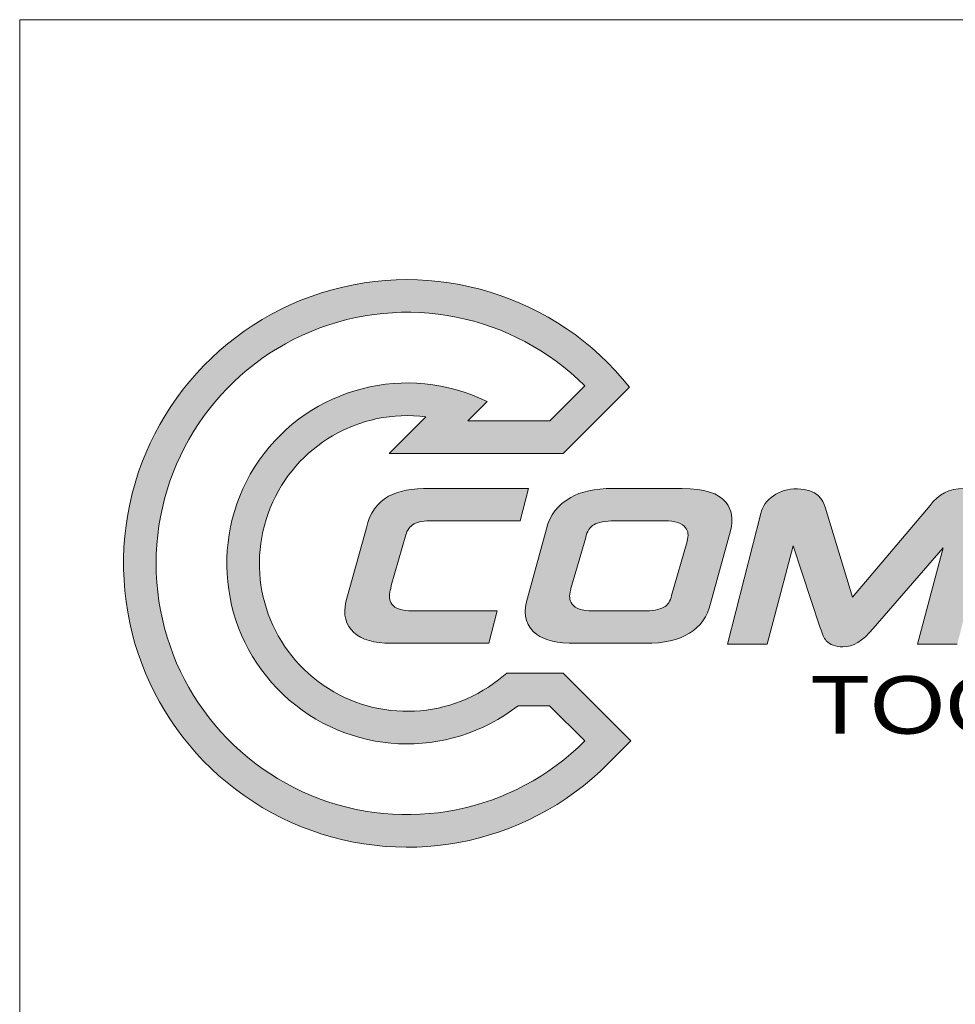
# Model space of a CAD drawing. Header units: inches. Extents: x 0.5 to 16.5, y 0.2 to 10.8.
# Tile 4 of 11: x 11.9 to 12.9, y 1.3 to 2.3. Entities that reach past the tile are written whole.
import ezdxf

# ---------------------------------------------------------------- set-up
doc = ezdxf.new("R2010")
doc.units = ezdxf.units.IN
doc.header["$MEASUREMENT"] = 0
doc.linetypes.add('SLD-Solid', pattern=[0])
doc.layers.add('FORMAT', color=7, linetype='SLD-Solid')
doc.styles.add('SLDTEXTSTYLE1', font='MICROSS.TTF', dxfattribs={"width": 1.205167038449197})

# ---------------------------------------------------------------- blocks, each defined once
blk = doc.blocks.new('Command_EWS_Logo_1')
at = {"linetype": 'Continuous'}
h = blk.add_hatch(color=7, dxfattribs=at)
edge = h.paths.add_edge_path(flags=0)
edge.add_line((1.549776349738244, 1.387804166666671), (1.783589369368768, 1.621617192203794))
edge.add_arc((0.9997422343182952, 1.000253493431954), 1.000254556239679, 38.40422490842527, 315.0577165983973)
edge.add_line((1.707741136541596, 0.2936795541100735), (1.788573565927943, 0.374675))
edge.add_line((1.788573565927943, 0.374675), (1.549479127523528, 0.6138236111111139))
edge.add_line((1.549479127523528, 0.6138236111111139), (1.351588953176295, 0.6138236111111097))
edge.add_line((1.351588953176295, 0.6138236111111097), (1.321590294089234, 0.5902736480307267))
edge.add_arc((0.9997422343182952, 1.000253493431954), 0.521219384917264, 82.72692177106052, 308.13311393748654, ccw=False)
edge.add_line((1.065727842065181, 1.517279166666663), (0.9362791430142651, 1.387804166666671))
edge.add_line((0.9362791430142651, 1.387804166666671), (1.549776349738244, 1.387804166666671))
edge = h.paths.add_edge_path(flags=0)
edge.add_arc((0.9997422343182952, 1.000253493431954), 0.8853764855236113, 45.001463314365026, 315.03362334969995, ccw=False)
edge.add_line((1.625781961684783, 1.626325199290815), (1.502169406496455, 1.502658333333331))
edge.add_line((1.502169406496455, 1.502658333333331), (1.213568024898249, 1.502658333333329))
edge.add_line((1.213568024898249, 1.502658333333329), (1.281473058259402, 1.57053694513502))
edge.add_arc((0.9997422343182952, 1.000253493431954), 0.6360781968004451, 63.70975596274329, 307.9851096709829)
edge.add_line((1.39122079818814, 0.4989152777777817), (1.50187079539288, 0.49891527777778))
edge.add_line((1.50187079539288, 0.49891527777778), (1.626165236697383, 0.3745652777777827))
h = blk.add_hatch(color=7, dxfattribs=at)
edge = h.paths.add_edge_path(flags=0)
edge.add_spline(control_points=[(0.9951167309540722, 1.101277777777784), (0.9987513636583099, 1.117309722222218), (1.008462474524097, 1.130316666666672), (1.023844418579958, 1.139554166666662)], knot_values=[13, 13, 13, 13, 14, 14, 14, 14], weights=[1, 1, 1, 1], degree=3, periodic=0)
edge.add_spline(control_points=[(1.023844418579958, 1.139554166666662), (1.03770552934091, 1.147122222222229), (1.059759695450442, 1.150893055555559), (1.089680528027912, 1.150893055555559)], knot_values=[14, 14, 14, 14, 15, 15, 15, 15], weights=[1, 1, 1, 1], degree=3, periodic=0)
edge.add_line((1.089680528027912, 1.150893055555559), (1.398572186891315, 1.150893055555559))
edge.add_line((1.398572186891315, 1.150893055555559), (1.427761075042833, 1.264905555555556))
edge.add_line((1.427761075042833, 1.264905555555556), (1.081379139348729, 1.264905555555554))
edge.add_spline(control_points=[(1.081379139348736, 1.264905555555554), (1.016220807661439, 1.264905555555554), (0.9680985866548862, 1.255723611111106), (0.9342985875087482, 1.23683055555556)], knot_values=[0, 0, 0, 0, 1, 1, 1, 1], weights=[1, 1, 1, 1], degree=3, periodic=0)
edge.add_spline(control_points=[(0.9342985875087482, 1.23683055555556), (0.8939069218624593, 1.214640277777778), (0.8675124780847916, 1.177462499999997), (0.8557944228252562, 1.126329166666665)], knot_values=[1, 1, 1, 1, 2, 2, 2, 2], weights=[1, 1, 1, 1], degree=3, periodic=0)
edge.add_line((0.8557944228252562, 1.126329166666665), (0.7836638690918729, 0.8653291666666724))
edge.add_spline(control_points=[(0.7836638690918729, 0.8653291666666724), (0.773219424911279, 0.8197833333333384), (0.7826597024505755, 0.7830805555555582), (0.8118208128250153, 0.7565375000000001)], knot_values=[3, 3, 3, 3, 4, 4, 4, 4], weights=[1, 1, 1, 1], degree=3, periodic=0)
edge.add_spline(control_points=[(0.8118208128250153, 0.7565375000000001), (0.8394361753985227, 0.7314180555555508), (0.8832194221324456, 0.7186819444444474), (0.9420027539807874, 0.7186819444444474)], knot_values=[4, 4, 4, 4, 5, 5, 5, 5], weights=[1, 1, 1, 1], degree=3, periodic=0)
edge.add_line((0.9420027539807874, 0.7186819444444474), (1.287950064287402, 0.7186819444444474))
edge.add_line((1.287950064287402, 0.7186819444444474), (1.317301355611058, 0.8327361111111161))
edge.add_line((1.317301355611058, 0.8327361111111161), (1.017306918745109, 0.8327361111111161))
edge.add_spline(control_points=[(1.017306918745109, 0.8327361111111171), (0.9809027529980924, 0.8330347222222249), (0.9573833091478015, 0.8410374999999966), (0.9453124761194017, 0.8571916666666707)], knot_values=[8, 8, 8, 8, 9, 9, 9, 9], weights=[1, 1, 1, 1], degree=3, periodic=0)
edge.add_spline(control_points=[(0.9453124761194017, 0.8571916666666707), (0.9361167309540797, 0.8695333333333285), (0.9343806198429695, 0.8858916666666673), (0.940104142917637, 0.9058027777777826)], knot_values=[9, 9, 9, 9, 10, 10, 10, 10], weights=[1, 1, 1, 1], degree=3, periodic=0)
edge.add_spline(control_points=[(0.940104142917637, 0.9058027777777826), (0.9425721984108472, 0.9143875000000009), (0.9432499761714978, 0.9185249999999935), (0.9434124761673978, 0.9204638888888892)], knot_values=[10, 10, 10, 10, 11, 11, 11, 11], weights=[1, 1, 1, 1], degree=3, periodic=0)
edge.add_line((0.9434124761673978, 0.9204638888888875), (0.9436846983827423, 0.9219694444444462))
edge.add_line((0.9436846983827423, 0.9219694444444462), (0.9951167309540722, 1.101277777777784))
h = blk.add_hatch(color=7, dxfattribs=at)
edge = h.paths.add_edge_path(flags=0)
edge.add_spline(control_points=[(1.838513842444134, 0.7186819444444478), (1.970187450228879, 0.7186819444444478), (2.047797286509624, 0.7660722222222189), (2.069200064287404, 0.8595111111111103)], knot_values=[9, 9, 9, 9, 10, 10, 10, 10], weights=[1, 1, 1, 1], degree=3, periodic=0)
edge.add_line((2.069200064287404, 0.8595111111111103), (2.140190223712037, 1.11545138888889))
edge.add_spline(control_points=[(2.140190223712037, 1.11545138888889), (2.149522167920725, 1.156263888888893), (2.144205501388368, 1.189737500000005), (2.124294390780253, 1.214586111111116)], knot_values=[0, 0, 0, 0, 1, 1, 1, 1], weights=[1, 1, 1, 1], degree=3, periodic=0)
edge.add_spline(control_points=[(2.124294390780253, 1.214586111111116), (2.097629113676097, 1.248087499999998), (2.047118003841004, 1.264363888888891), (1.969834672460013, 1.264363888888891)], knot_values=[1, 1, 1, 1, 2, 2, 2, 2], weights=[1, 1, 1, 1], degree=3, periodic=0)
edge.add_line((1.969834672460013, 1.264363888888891), (1.723822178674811, 1.264363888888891))
edge.add_spline(control_points=[(1.723822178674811, 1.264363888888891), (1.661322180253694, 1.264363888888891), (1.611706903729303, 1.253730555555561), (1.576361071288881, 1.232787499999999)], knot_values=[3, 3, 3, 3, 4, 4, 4, 4], weights=[1, 1, 1, 1], degree=3, periodic=0)
edge.add_spline(control_points=[(1.576361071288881, 1.232787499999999), (1.530598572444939, 1.206705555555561), (1.502006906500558, 1.169583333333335), (1.491237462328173, 1.122395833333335)], knot_values=[4, 4, 4, 4, 5, 5, 5, 5], weights=[1, 1, 1, 1], degree=3, periodic=0)
edge.add_line((1.491237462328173, 1.122395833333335), (1.419920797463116, 0.8653291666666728))
edge.add_spline(control_points=[(1.419920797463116, 0.8653291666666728), (1.408609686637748, 0.815741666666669), (1.420898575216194, 0.7768958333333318), (1.456543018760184, 0.7502444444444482)], knot_values=[6, 6, 6, 6, 7, 7, 7, 7], weights=[1, 1, 1, 1], degree=3, periodic=0)
edge.add_spline(control_points=[(1.456543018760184, 0.7502444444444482), (1.484781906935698, 0.7290041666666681), (1.529622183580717, 0.7186819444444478), (1.593613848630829, 0.7186819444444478)], knot_values=[7, 7, 7, 7, 8, 8, 8, 8], weights=[1, 1, 1, 1], degree=3, periodic=0)
edge.add_line((1.593613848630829, 0.7186819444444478), (1.838513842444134, 0.7186819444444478))
edge = h.paths.add_edge_path(flags=0)
edge.add_spline(control_points=[(1.907280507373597, 1.15028194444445), (1.944931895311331, 1.15028194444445), (1.969211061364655, 1.142320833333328), (1.981552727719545, 1.125922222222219)], knot_values=[11, 11, 11, 11, 12, 12, 12, 12], weights=[1, 1, 1, 1], degree=3, periodic=0)
edge.add_spline(control_points=[(1.981552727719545, 1.125922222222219), (1.990858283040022, 1.11356666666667), (1.992811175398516, 1.100558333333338), (1.986924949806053, 1.077202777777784)], knot_values=[12, 12, 12, 12, 13, 13, 13, 13], weights=[1, 1, 1, 1], degree=3, periodic=0)
edge.add_line((1.986924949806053, 1.077202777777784), (1.932183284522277, 0.8869222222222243))
edge.add_spline(control_points=[(1.932183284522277, 0.8869222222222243), (1.927624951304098, 0.8669847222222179), (1.918456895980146, 0.8533527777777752), (1.904241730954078, 0.8456763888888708)], knot_values=[1, 1, 1, 1, 2, 2, 2, 2], weights=[1, 1, 1, 1], degree=3, periodic=0)
edge.add_spline(control_points=[(1.904241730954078, 0.8456763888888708), (1.888373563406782, 0.8370902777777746), (1.86404023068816, 0.832736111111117), (1.831950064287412, 0.832736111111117)], knot_values=[2, 2, 2, 2, 3, 3, 3, 3], weights=[1, 1, 1, 1], degree=3, periodic=0)
edge.add_line((1.831950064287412, 0.832736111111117), (1.652912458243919, 0.832736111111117))
edge.add_spline(control_points=[(1.652912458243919, 0.832736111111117), (1.616536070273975, 0.8330347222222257), (1.592990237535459, 0.8410374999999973), (1.580918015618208, 0.8571916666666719)], knot_values=[4, 4, 4, 4, 5, 5, 5, 5], weights=[1, 1, 1, 1], degree=3, periodic=0)
edge.add_spline(control_points=[(1.580918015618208, 0.8571916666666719), (1.57172218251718, 0.8695333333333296), (1.569959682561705, 0.8858777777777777), (1.575683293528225, 0.9058027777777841)], knot_values=[5, 5, 5, 5, 6, 6, 6, 6], weights=[1, 1, 1, 1], degree=3, periodic=0)
edge.add_spline(control_points=[(1.575683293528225, 0.9058027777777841), (1.576306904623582, 0.9079583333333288), (1.576795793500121, 0.9098166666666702), (1.577256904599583, 0.9115805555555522)], knot_values=[6, 6, 6, 6, 7, 7, 7, 7], weights=[1, 1, 1, 1], degree=3, periodic=0)
edge.add_line((1.577256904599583, 0.9115805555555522), (1.629176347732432, 1.091620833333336))
edge.add_spline(control_points=[(1.629176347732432, 1.091620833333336), (1.634222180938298, 1.113620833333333), (1.643608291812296, 1.128540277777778), (1.657768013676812, 1.13682777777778)], knot_values=[8, 8, 8, 8, 9, 9, 9, 9], weights=[1, 1, 1, 1], degree=3, periodic=0)
edge.add_spline(control_points=[(1.657768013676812, 1.13682777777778), (1.673204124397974, 1.14576527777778), (1.698024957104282, 1.15028194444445), (1.731580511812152, 1.15028194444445)], knot_values=[9, 9, 9, 9, 10, 10, 10, 10], weights=[1, 1, 1, 1], degree=3, periodic=0)
edge.add_line((1.731580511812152, 1.15028194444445), (1.907280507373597, 1.15028194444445))
h = blk.add_hatch(color=7, dxfattribs=at)
edge = h.paths.add_edge_path(flags=0)
edge.add_spline(control_points=[(3.055311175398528, 1.167697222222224), (3.061644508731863, 1.195352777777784), (3.056315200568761, 1.21888611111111), (3.039401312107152, 1.23746805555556)], knot_values=[18, 18, 18, 18, 19, 19, 19, 19], weights=[1, 1, 1, 1], degree=3, periodic=0)
edge.add_spline(control_points=[(3.039401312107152, 1.23746805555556), (3.023002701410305, 1.25530277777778), (2.996716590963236, 1.264363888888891), (2.961290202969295, 1.264363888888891)], knot_values=[0, 0, 0, 0, 1, 1, 1, 1], weights=[1, 1, 1, 1], degree=3, periodic=0)
edge.add_spline(control_points=[(2.961290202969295, 1.264363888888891), (2.911891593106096, 1.264363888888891), (2.872287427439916, 1.244370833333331), (2.84361381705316, 1.204929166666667)], knot_values=[1, 1, 1, 1, 2, 2, 2, 2], weights=[1, 1, 1, 1], degree=3, periodic=0)
edge.add_line((2.84361381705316, 1.204929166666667), (2.569741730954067, 0.881198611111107))
edge.add_line((2.569741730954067, 0.881198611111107), (2.473442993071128, 1.198309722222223))
edge.add_spline(control_points=[(2.473442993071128, 1.198309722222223), (2.467230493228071, 1.222751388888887), (2.446397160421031, 1.263197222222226), (2.375948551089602, 1.263197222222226)], knot_values=[4, 4, 4, 4, 5, 5, 5, 5], weights=[1, 1, 1, 1], degree=3, periodic=0)
edge.add_spline(control_points=[(2.375948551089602, 1.263197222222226), (2.342583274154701, 1.263197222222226), (2.314017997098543, 1.255099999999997), (2.291041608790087, 1.239108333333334)], knot_values=[5, 5, 5, 5, 6, 6, 6, 6], weights=[1, 1, 1, 1], degree=3, periodic=0)
edge.add_spline(control_points=[(2.291041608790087, 1.239108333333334), (2.267604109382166, 1.222697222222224), (2.252792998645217, 1.20155138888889), (2.246988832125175, 1.176269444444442)], knot_values=[6, 6, 6, 6, 7, 7, 7, 7], weights=[1, 1, 1, 1], degree=3, periodic=0)
edge.add_line((2.246988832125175, 1.176269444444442), (2.129231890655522, 0.7158611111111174))
edge.add_line((2.129231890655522, 0.7158611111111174), (2.269097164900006, 0.7158611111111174))
edge.add_line((2.269097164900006, 0.7158611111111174), (2.360704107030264, 1.062391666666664))
edge.add_line((2.360704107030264, 1.062391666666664), (2.456515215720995, 0.7730166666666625))
edge.add_spline(control_points=[(2.456515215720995, 0.7730166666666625), (2.464191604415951, 0.7502708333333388), (2.469291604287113, 0.7376847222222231), (2.477484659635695, 0.7277555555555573)], knot_values=[11, 11, 11, 11, 12, 12, 12, 12], weights=[1, 1, 1, 1], degree=3, periodic=0)
edge.add_spline(control_points=[(2.477484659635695, 0.7277555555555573), (2.490776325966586, 0.7135958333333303), (2.510470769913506, 0.7062180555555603), (2.535724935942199, 0.7062180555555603)], knot_values=[12, 12, 12, 12, 13, 13, 13, 13], weights=[1, 1, 1, 1], degree=3, periodic=0)
edge.add_spline(control_points=[(2.535724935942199, 0.7062180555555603), (2.572183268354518, 0.7062180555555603), (2.605251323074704, 0.7262097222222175), (2.642902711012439, 0.7710361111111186)], knot_values=[13, 13, 13, 13, 14, 14, 14, 14], weights=[1, 1, 1, 1], degree=3, periodic=0)
edge.add_line((2.642902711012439, 0.7710361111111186), (2.889702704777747, 1.055379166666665))
edge.add_line((2.889702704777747, 1.055379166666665), (2.79964159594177, 0.7158611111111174))
edge.add_line((2.79964159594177, 0.7158611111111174), (2.939533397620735, 0.7158611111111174))
edge.add_line((2.939533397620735, 0.7158611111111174), (3.055311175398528, 1.167697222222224))
at = {"color": 7, "linetype": 'SLD-Solid', "lineweight": 18}
for p, q in [((1.625781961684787, 1.626325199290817), (1.502169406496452, 1.502658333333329)), ((1.549776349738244, 1.387804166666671), (1.783589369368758, 1.621617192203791)), ((1.213568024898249, 1.502658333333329), (1.281473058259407, 1.570536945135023)), ((1.065727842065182, 1.517279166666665), (0.9362791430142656, 1.387804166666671)), ((1.213568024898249, 1.502658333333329), (1.502169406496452, 1.502658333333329)), ((0.9362791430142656, 1.387804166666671), (1.549776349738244, 1.387804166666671)), ((1.427761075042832, 1.264905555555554), (1.081379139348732, 1.264905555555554)), ((1.398572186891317, 1.15089305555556), (1.427761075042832, 1.264905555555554)), ((1.969834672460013, 1.264363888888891), (1.723822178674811, 1.264363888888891)), ((2.569741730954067, 0.881198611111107), (2.473442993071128, 1.198309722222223)), ((2.84361381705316, 1.204929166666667), (2.569741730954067, 0.881198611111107)), ((1.08968052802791, 1.15089305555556), (1.398572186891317, 1.15089305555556)), ((1.731580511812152, 1.15028194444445), (1.907280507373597, 1.15028194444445)), ((2.246988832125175, 1.176269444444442), (2.129231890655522, 0.7158611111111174)), ((0.855794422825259, 1.126329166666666), (0.7836638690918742, 0.8653291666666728)), ((1.491237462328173, 1.122395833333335), (1.419920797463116, 0.8653291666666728)), ((2.069200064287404, 0.8595111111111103), (2.140190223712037, 1.11545138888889)), ((0.9436846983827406, 0.9219694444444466), (0.9951167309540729, 1.101277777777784)), ((1.577256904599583, 0.9115805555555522), (1.629176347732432, 1.091620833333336)), ((1.986924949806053, 1.077202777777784), (1.932183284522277, 0.8869222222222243)), ((2.269097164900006, 0.7158611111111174), (2.360704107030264, 1.062391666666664)), ((2.360704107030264, 1.062391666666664), (2.456515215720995, 0.7730166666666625)), ((2.642902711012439, 0.7710361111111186), (2.889702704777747, 1.055379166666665)), ((2.889702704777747, 1.055379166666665), (2.79964159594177, 0.7158611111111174)), ((0.9434124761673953, 0.9204638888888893), (0.9436846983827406, 0.9219694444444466)), ((0.9434124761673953, 0.9204638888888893), (0.9436846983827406, 0.9219694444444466)), ((1.317301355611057, 0.832736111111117), (1.01730691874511, 0.832736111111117)), ((1.287950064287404, 0.7186819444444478), (1.317301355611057, 0.832736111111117)), ((1.831950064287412, 0.832736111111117), (1.652912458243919, 0.832736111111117)), ((0.9420027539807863, 0.7186819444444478), (1.287950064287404, 0.7186819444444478)), ((1.593613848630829, 0.7186819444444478), (1.838513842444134, 0.7186819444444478)), ((2.129231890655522, 0.7158611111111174), (2.269097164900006, 0.7158611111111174)), ((2.79964159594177, 0.7158611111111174), (2.939533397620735, 0.7158611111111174)), ((1.351588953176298, 0.6138236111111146), (1.321590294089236, 0.5902736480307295)), ((1.351588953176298, 0.6138236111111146), (1.549479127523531, 0.6138236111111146)), ((1.549479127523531, 0.6138236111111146), (1.788573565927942, 0.3746749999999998)), ((1.391220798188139, 0.4989152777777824), (1.501870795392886, 0.4989152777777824)), ((1.626165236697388, 0.3745652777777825), (1.501870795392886, 0.4989152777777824)), ((1.788573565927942, 0.3746749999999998), (1.70774113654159, 0.2936795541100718))]:
    blk.add_line(p, q, dxfattribs=at)
for radius, start, end in [(1.000254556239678, 38.40422490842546, 315.057716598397), (0.8853764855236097, 45.00146331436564, 315.0336233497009), (0.6360781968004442, 63.7097559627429, 307.9851096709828), (0.5212193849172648, 82.72692177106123, 308.1331139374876)]:
    blk.add_arc((0.9997422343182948, 1.000253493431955), radius, start, end, dxfattribs=at)
at = {"color": 7, "linetype": 'Continuous', "lineweight": 0}
for points in [[(1.706677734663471, 1.70719444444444), (1.706597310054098, 1.707274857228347), (1.706516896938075, 1.707355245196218), (1.706436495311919, 1.707435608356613)], [(1.281473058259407, 1.570536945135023), (1.281384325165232, 1.570580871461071), (1.281295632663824, 1.570624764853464), (1.281206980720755, 1.570668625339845)], [(1.065357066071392, 1.517325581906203), (1.065480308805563, 1.517310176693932), (1.065603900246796, 1.517294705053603), (1.065727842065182, 1.517279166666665)], [(1.321590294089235, 0.5902736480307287), (1.321503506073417, 0.590205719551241), (1.321416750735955, 0.5901378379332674), (1.321330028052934, 0.5900700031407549)], [(1.70774113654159, 0.2936795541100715), (1.707821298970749, 0.2937597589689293), (1.707901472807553, 0.2938399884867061), (1.707981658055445, 0.2939202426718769)], [(1.000026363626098, 0.1148541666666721), (0.9999248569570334, 0.1148541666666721), (0.9998233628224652, 0.1148541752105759), (0.999721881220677, 0.1148541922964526)]]:
    blk.add_open_spline(points, degree=3, dxfattribs=at)
at = {"color": 7, "linetype": 'Continuous', "lineweight": 18}
for points in [[(1.081379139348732, 1.264905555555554), (1.016220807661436, 1.264905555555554), (0.9680985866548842, 1.255723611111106), (0.9342985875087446, 1.236830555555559)], [(1.723822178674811, 1.264363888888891), (1.661322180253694, 1.264363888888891), (1.611706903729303, 1.253730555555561), (1.576361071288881, 1.232787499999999)], [(2.124294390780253, 1.214586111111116), (2.097629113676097, 1.248087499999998), (2.047118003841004, 1.264363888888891), (1.969834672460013, 1.264363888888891)], [(2.375948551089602, 1.263197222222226), (2.342583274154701, 1.263197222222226), (2.314017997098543, 1.255099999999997), (2.291041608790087, 1.239108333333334)], [(2.473442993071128, 1.198309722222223), (2.467230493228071, 1.222751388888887), (2.446397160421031, 1.263197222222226), (2.375948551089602, 1.263197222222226)], [(2.961290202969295, 1.264363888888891), (2.911891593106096, 1.264363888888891), (2.872287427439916, 1.244370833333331), (2.84361381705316, 1.204929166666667)], [(0.9342985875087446, 1.236830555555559), (0.8939069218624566, 1.214640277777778), (0.8675124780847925, 1.177462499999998), (0.855794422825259, 1.126329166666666)], [(1.576361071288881, 1.232787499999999), (1.530598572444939, 1.206705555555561), (1.502006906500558, 1.169583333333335), (1.491237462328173, 1.122395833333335)], [(2.291041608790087, 1.239108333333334), (2.267604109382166, 1.222697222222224), (2.252792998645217, 1.20155138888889), (2.246988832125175, 1.176269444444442)], [(2.140190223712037, 1.11545138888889), (2.149522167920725, 1.156263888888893), (2.144205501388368, 1.189737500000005), (2.124294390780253, 1.214586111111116)], [(1.023844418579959, 1.139554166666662), (1.037705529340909, 1.147122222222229), (1.05975969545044, 1.15089305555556), (1.08968052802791, 1.15089305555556)], [(1.657768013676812, 1.13682777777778), (1.673204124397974, 1.14576527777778), (1.698024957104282, 1.15028194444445), (1.731580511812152, 1.15028194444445)], [(1.907280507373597, 1.15028194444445), (1.944931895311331, 1.15028194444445), (1.969211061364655, 1.142320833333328), (1.981552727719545, 1.125922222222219)], [(0.9951167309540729, 1.101277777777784), (0.9987513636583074, 1.117309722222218), (1.008462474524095, 1.130316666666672), (1.023844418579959, 1.139554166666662)], [(1.629176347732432, 1.091620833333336), (1.634222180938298, 1.113620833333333), (1.643608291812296, 1.128540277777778), (1.657768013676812, 1.13682777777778)], [(1.981552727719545, 1.125922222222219), (1.990858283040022, 1.11356666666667), (1.992811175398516, 1.100558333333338), (1.986924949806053, 1.077202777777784)], [(0.9453124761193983, 0.857191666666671), (0.9361167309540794, 0.8695333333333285), (0.9343806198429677, 0.8858916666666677), (0.9401041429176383, 0.905802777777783)], [(0.9401041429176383, 0.905802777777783), (0.9425721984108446, 0.914387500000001), (0.9432499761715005, 0.9185249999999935), (0.9434124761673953, 0.9204638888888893)], [(1.580918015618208, 0.8571916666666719), (1.57172218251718, 0.8695333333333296), (1.569959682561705, 0.8858777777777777), (1.575683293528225, 0.9058027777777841)], [(1.575683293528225, 0.9058027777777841), (1.576306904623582, 0.9079583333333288), (1.576795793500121, 0.9098166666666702), (1.577256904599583, 0.9115805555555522)], [(1.932183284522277, 0.8869222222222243), (1.927624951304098, 0.8669847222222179), (1.918456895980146, 0.8533527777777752), (1.904241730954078, 0.8456763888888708)], [(0.7836638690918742, 0.8653291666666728), (0.773219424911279, 0.8197833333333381), (0.7826597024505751, 0.7830805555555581), (0.8118208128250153, 0.7565375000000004)], [(1.01730691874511, 0.8327361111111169), (0.9809027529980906, 0.8330347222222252), (0.9573833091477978, 0.8410374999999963), (0.9453124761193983, 0.8571916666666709)], [(1.419920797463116, 0.8653291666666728), (1.408609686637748, 0.815741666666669), (1.420898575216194, 0.7768958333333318), (1.456543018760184, 0.7502444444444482)], [(1.652912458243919, 0.832736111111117), (1.616536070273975, 0.8330347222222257), (1.592990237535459, 0.8410374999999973), (1.580918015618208, 0.8571916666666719)], [(1.904241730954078, 0.8456763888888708), (1.888373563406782, 0.8370902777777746), (1.86404023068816, 0.832736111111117), (1.831950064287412, 0.832736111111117)], [(1.838513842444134, 0.7186819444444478), (1.970187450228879, 0.7186819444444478), (2.047797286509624, 0.7660722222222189), (2.069200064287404, 0.8595111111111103)], [(2.456515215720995, 0.7730166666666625), (2.464191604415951, 0.7502708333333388), (2.469291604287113, 0.7376847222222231), (2.477484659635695, 0.7277555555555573)], [(2.535724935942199, 0.7062180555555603), (2.572183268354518, 0.7062180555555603), (2.605251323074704, 0.7262097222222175), (2.642902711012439, 0.7710361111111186)], [(0.8118208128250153, 0.7565375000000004), (0.8394361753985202, 0.7314180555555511), (0.8832194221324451, 0.7186819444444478), (0.9420027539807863, 0.7186819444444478)], [(1.456543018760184, 0.7502444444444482), (1.484781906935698, 0.7290041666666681), (1.529622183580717, 0.7186819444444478), (1.593613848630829, 0.7186819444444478)], [(2.477484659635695, 0.7277555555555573), (2.490776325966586, 0.7135958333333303), (2.510470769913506, 0.7062180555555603), (2.535724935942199, 0.7062180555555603)]]:
    blk.add_open_spline(points, degree=3, dxfattribs=at)
at = {"color": 7, "linetype": 'Continuous', "lineweight": 0}
for points, knots in [([(1.064327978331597e-12, 1.000115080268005), (5.463695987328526e-16, 1.000070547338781), (5.463695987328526e-16, 0.9999757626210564), (5.463695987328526e-16, 0.9998809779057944), (1.528742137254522e-12, 0.9998307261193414)], [4.999757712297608, 4.999757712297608, 4.999757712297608, 4.999757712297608, 5, 5.000273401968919, 5.000273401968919, 5.000273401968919, 5.000273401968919]), ([(0.1149083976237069, 0.9998386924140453), (0.1149083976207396, 0.9998892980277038), (0.1149083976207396, 0.9999783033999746), (0.1149083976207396, 1.000067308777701), (0.1149083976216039, 1.000105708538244)], [1.999689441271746, 1.999689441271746, 1.999689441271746, 1.999689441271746, 2, 2.000235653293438, 2.000235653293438, 2.000235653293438, 2.000235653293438]), ([(0.363769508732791, 1.000085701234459), (0.3637695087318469, 1.000053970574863), (0.3637695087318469, 0.9999782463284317), (0.3637695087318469, 0.9999025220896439), (0.3637695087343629, 0.9998585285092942)], [4.999729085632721, 4.999729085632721, 4.999729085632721, 4.999729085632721, 5, 5.000375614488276, 5.000375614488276, 5.000375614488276, 5.000375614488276]), ([(0.4786513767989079, 0.9998698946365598), (0.4786513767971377, 0.9999040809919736), (0.4786513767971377, 0.9999723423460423), (0.4786513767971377, 1.000040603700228), (0.4786513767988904, 1.000074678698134)], [4.999643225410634, 4.999643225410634, 4.999643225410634, 4.999643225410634, 5, 5.000355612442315, 5.000355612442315, 5.000355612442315, 5.000355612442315])]:
    blk.add_open_spline(points, degree=3, knots=knots, dxfattribs=at)
at = {"layer": 'FORMAT', "insert": (2.42228262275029, 0.603023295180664), "char_height": 0.203125, "attachment_point": 1, "style": 'SLDTEXTSTYLE1'}
blk.add_mtext('TOOLING SYSTEMS', dxfattribs=at)

msp = doc.modelspace()

# ---------------------------------------------------------------- linework, layer by layer
at = {"color": 7, "linetype": 'SLD-Solid', "lineweight": 18}
for q in [(11.875, 0.6499999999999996), (16.375, 2.3)]:
    msp.add_line((11.875, 2.3), q, dxfattribs=at)

# ---------------------------------------------------------------- block references
at = {"color": 7, "linetype": 'Continuous', "xscale": 0.3, "yscale": 0.3, "zscale": 0.3}
msp.add_blockref('Command_EWS_Logo_1', (11.98499999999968, 1.424923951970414), dxfattribs=at)

doc.saveas('drawing.dxf')
